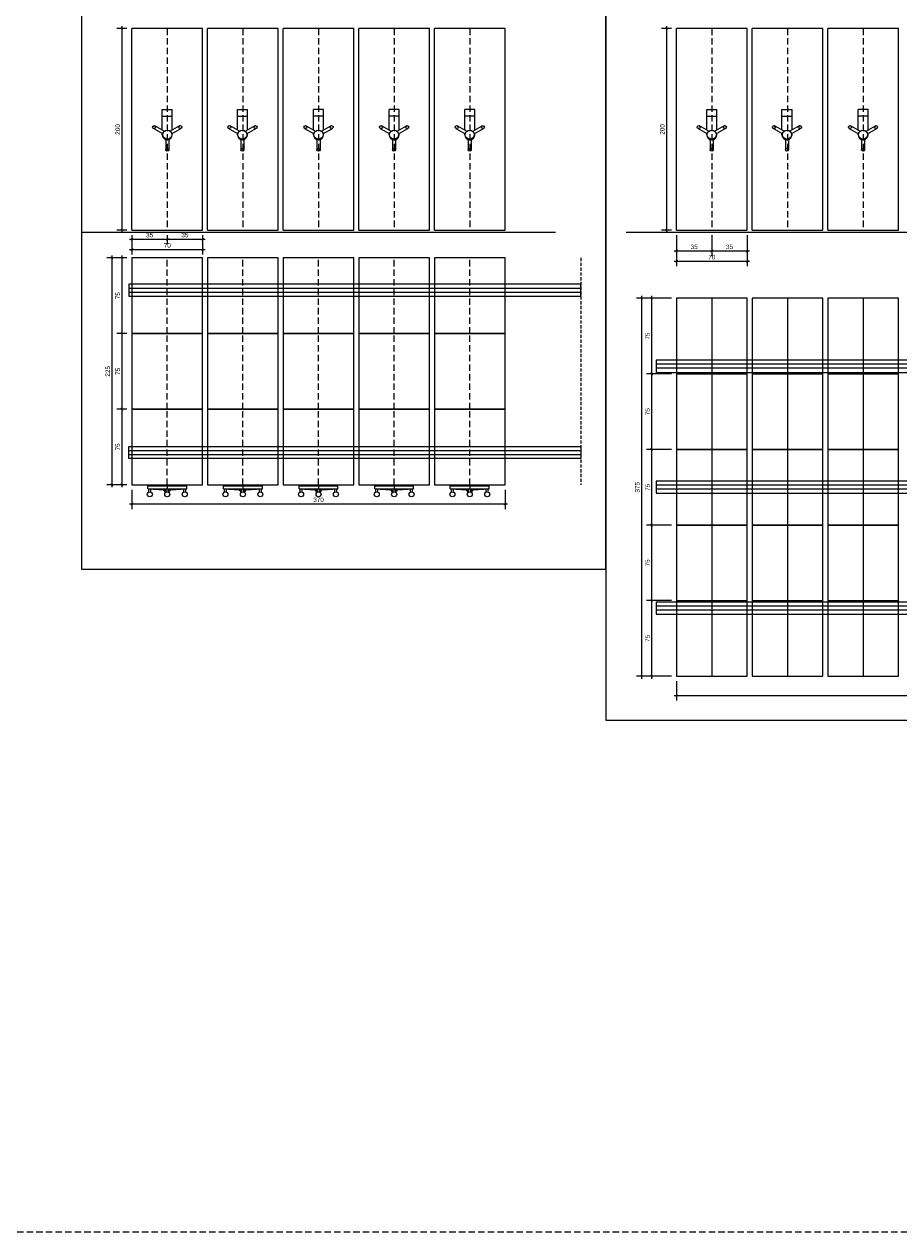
# Model space of a CAD drawing. Header units: millimetres. Extents: x 167273 to 188273, y -125105 to -88145.
# Tile 50 of 210: x 176871 to 177739, y -125105 to -123907. Entities that reach past the tile are written whole.
import ezdxf

# ---------------------------------------------------------------- set-up
doc = ezdxf.new("R2010")
doc.units = ezdxf.units.MM
doc.header["$PDMODE"] = 35
doc.header["$PDSIZE"] = 5
doc.linetypes.add('HIDDEN', pattern=[9.525, 6.35, -3.175])
for name, color, linetype in [('3PRZEKROJE', 3, 'Continuous'), ('5meble020', 5, 'Continuous'), ('a-poziomy', 9, 'Continuous'), ('b-cienka', 9, 'Continuous'), ('c-meb_przerywana', 5, 'HIDDEN'), ('c-meble', 5, 'Continuous'), ('c-wyposażenie', 5, 'Continuous'), ('CIENKIE', 9, 'Continuous'), ('WYMIAR_PODST', 161, 'Continuous'), ('WYMIARY', 161, 'Continuous')]:
    doc.layers.add(name, color=color, linetype=linetype)
doc.layers.add('x-pom', color=6, linetype='HIDDEN', plot=False)
doc.layers.add('x-revclouds', color=190, linetype='HIDDEN', plot=False)
doc.styles.add('PPAB_25', font='ARIAL.TTF', dxfattribs={"height": 4.5})
doc.dimstyles.new('PPAB_25', dxfattribs={"dimscale": 0, "dimtxt": 4.5, "dimasz": 2.5, "dimexe": 5, "dimexo": 5, "dimgap": 1.8, "dimtad": 1, "dimdec": 0, "dimrnd": 0.5, "dimzin": 0, "dimdsep": 46, "dimtxsty": 'PPAB_25', "dimblk": 'ARCHTICK', "dimcen": 0.09, "dimdle": 2.5, "dimclrd": 9, "dimclre": 9, "dimclrt": 161, "dimadec": 0, "dimazin": 0, "dimtfac": 1, "dimtdec": 0, "dimtofl": 0, "dimtmove": 2, "dimatfit": 3, "dimldrblk": 'ARCHTICK', "dimfxl": 0, "dimtolj": 1, "dimtzin": 0, "dimarcsym": 0})

# ---------------------------------------------------------------- blocks, each defined once
blk = doc.blocks.new('regal trerowanie g')
at = {"layer": 'c-meble', "ltscale": 0.5}
for p, q in [((23823.3, -32954.1), (23807.2, -32955.1)), ((23845.8, -32955.1), (23807.2, -32955.1)), ((23807.2, -32955.1), (23807.2, -32958.1)), ((23845.8, -32958.1), (23807.2, -32958.1)), ((23808.2, -32951.9), (23808.2, -32955)), ((23810.2, -32951.9), (23810.2, -32954.8)), ((23825.5, -32954.1), (23823.3, -32954.1)), ((23823.5, -32953.1), (23823.5, -32954.1)), ((23825.5, -32953.1), (23823.5, -32953.1)), ((23824.5, -32951.1), (23824.5, -32953.1)), ((23824.5, -32958.1), (23824.5, -32959.1)), ((23828.5, -32959.1), (23824.5, -32959.1)), ((23825.5, -32951.9), (23825.5, -32955.1)), ((23826.5, -32958.1), (23826.5, -32955.1)), ((23827.5, -32951.9), (23827.5, -32955.1)), ((23829.5, -32953.1), (23827.5, -32953.1)), ((23829.5, -32954.1), (23827.5, -32954.1)), ((23828.5, -32951.1), (23828.5, -32953.1)), ((23828.5, -32958.1), (23828.5, -32959.1)), ((23829.5, -32953.1), (23829.5, -32954.1)), ((23845.8, -32955.1), (23829.5, -32954.1)), ((23842.8, -32951.9), (23842.8, -32955)), ((23844.8, -32951.9), (23844.8, -32955.1)), ((23845.8, -32955.1), (23845.8, -32958.1))]:
    blk.add_line(p, q, dxfattribs=at)
for centre in [(23809.2, -32949.6), (23826.5, -32949.6), (23843.8, -32949.6)]:
    blk.add_circle(centre, 2.5, dxfattribs=at)
blk = doc.blocks.new('_ArchTick')
at = {"layer": 'WYMIAR_PODST', "color": 0, "const_width": 0.15}
blk.add_lwpolyline([(-0.5, -0.5), (0.5, 0.5)], dxfattribs=at)
blk = doc.blocks.new('*D1334')
at = {"layer": 'Defpoints', "color": 0}
for p in [(176978.3, -124138.7), (176968.3, -124213.7), (176978.3, -124213.7)]:
    blk.add_point(p, dxfattribs=at)
at = {"layer": 'WYMIARY', "color": 9, "lineweight": -2}
for p, q in [((176973.3, -124138.7), (176963.3, -124138.7)), ((176968.3, -124136.2), (176968.3, -124216.2)), ((176973.3, -124213.7), (176963.3, -124213.7))]:
    blk.add_line(p, q, dxfattribs=at)
at = {"layer": 'WYMIARY', "color": 9, "lineweight": -2, "xscale": 2.5, "yscale": 2.5, "zscale": 2.5}
for p, rotation in [((176968.3, -124138.7), 90), ((176968.3, -124213.7), 270)]:
    blk.add_blockref('_ArchTick', p, dxfattribs=dict(at, rotation=rotation))
at = {"layer": 'WYMIARY', "color": 161, "insert": (176964.2, -124176.2), "char_height": 4.5, "attachment_point": 5, "rotation": 90, "style": 'PPAB_25'}
blk.add_mtext('\\A1;75', dxfattribs=at)
blk = doc.blocks.new('*D1335')
at = {"layer": 'Defpoints', "color": 0}
for p in [(176978.3, -124213.7), (176968.3, -124288.7), (176978.3, -124288.7)]:
    blk.add_point(p, dxfattribs=at)
at = {"layer": 'WYMIARY', "color": 9, "lineweight": -2}
for p, q in [((176973.3, -124213.7), (176963.3, -124213.7)), ((176968.3, -124211.2), (176968.3, -124291.2)), ((176973.3, -124288.7), (176963.3, -124288.7))]:
    blk.add_line(p, q, dxfattribs=at)
at = {"layer": 'WYMIARY', "color": 9, "lineweight": -2, "xscale": 2.5, "yscale": 2.5, "zscale": 2.5}
for p, rotation in [((176968.3, -124213.7), 90), ((176968.3, -124288.7), 270)]:
    blk.add_blockref('_ArchTick', p, dxfattribs=dict(at, rotation=rotation))
at = {"layer": 'WYMIARY', "color": 161, "insert": (176964.2, -124251.2), "char_height": 4.5, "attachment_point": 5, "rotation": 90, "style": 'PPAB_25'}
blk.add_mtext('\\A1;75', dxfattribs=at)
blk = doc.blocks.new('*D1336')
at = {"layer": 'Defpoints', "color": 0}
for p in [(176978.3, -124288.7), (176968.3, -124363.7), (176978.3, -124363.7)]:
    blk.add_point(p, dxfattribs=at)
at = {"layer": 'WYMIARY', "color": 9, "lineweight": -2}
for p, q in [((176973.3, -124288.7), (176963.3, -124288.7)), ((176968.3, -124286.2), (176968.3, -124366.2)), ((176973.3, -124363.7), (176963.3, -124363.7))]:
    blk.add_line(p, q, dxfattribs=at)
at = {"layer": 'WYMIARY', "color": 9, "lineweight": -2, "xscale": 2.5, "yscale": 2.5, "zscale": 2.5}
for p, rotation in [((176968.3, -124288.7), 90), ((176968.3, -124363.7), 270)]:
    blk.add_blockref('_ArchTick', p, dxfattribs=dict(at, rotation=rotation))
at = {"layer": 'WYMIARY', "color": 161, "insert": (176964.2, -124326.2), "char_height": 4.5, "attachment_point": 5, "rotation": 90, "style": 'PPAB_25'}
blk.add_mtext('\\A1;75', dxfattribs=at)
blk = doc.blocks.new('*D1337')
at = {"layer": 'Defpoints', "color": 0}
for p in [(176978.3, -124138.7), (176958.3, -124363.7), (176978.3, -124363.7)]:
    blk.add_point(p, dxfattribs=at)
at = {"layer": 'WYMIARY', "color": 9, "lineweight": -2}
for p, q in [((176973.3, -124138.7), (176953.3, -124138.7)), ((176958.3, -124136.2), (176958.3, -124366.2)), ((176973.3, -124363.7), (176953.3, -124363.7))]:
    blk.add_line(p, q, dxfattribs=at)
at = {"layer": 'WYMIARY', "color": 9, "lineweight": -2, "xscale": 2.5, "yscale": 2.5, "zscale": 2.5}
for p, rotation in [((176958.3, -124138.7), 90), ((176958.3, -124363.7), 270)]:
    blk.add_blockref('_ArchTick', p, dxfattribs=dict(at, rotation=rotation))
at = {"layer": 'WYMIARY', "color": 161, "insert": (176954.2, -124251.2), "char_height": 4.5, "attachment_point": 5, "rotation": 90, "style": 'PPAB_25'}
blk.add_mtext('\\A1;225', dxfattribs=at)
blk = doc.blocks.new('*D1338')
at = {"layer": 'Defpoints', "color": 0}
for p in [(176978.3, -123911.2), (176968.3, -124111.2), (176978.3, -124111.2)]:
    blk.add_point(p, dxfattribs=at)
at = {"layer": 'WYMIARY', "color": 9, "lineweight": -2}
for p, q in [((176973.3, -123911.2), (176963.3, -123911.2)), ((176968.3, -123908.7), (176968.3, -124113.7)), ((176973.3, -124111.2), (176963.3, -124111.2))]:
    blk.add_line(p, q, dxfattribs=at)
at = {"layer": 'WYMIARY', "color": 9, "lineweight": -2, "xscale": 2.5, "yscale": 2.5, "zscale": 2.5}
for p, rotation in [((176968.3, -123911.2), 90), ((176968.3, -124111.2), 270)]:
    blk.add_blockref('_ArchTick', p, dxfattribs=dict(at, rotation=rotation))
at = {"layer": 'WYMIARY', "color": 161, "insert": (176964.2, -124011.2), "char_height": 4.5, "attachment_point": 5, "rotation": 90, "style": 'PPAB_25'}
blk.add_mtext('\\A1;200', dxfattribs=at)
blk = doc.blocks.new('*D1339')
at = {"layer": 'Defpoints', "color": 0}
for p in [(176978.3, -124111.2), (177013.3, -124111.2), (177013.3, -124120.1)]:
    blk.add_point(p, dxfattribs=at)
at = {"layer": 'WYMIARY', "color": 9, "lineweight": -2}
for p, q in [((176975.8, -124120.1), (177015.8, -124120.1)), ((176978.3, -124116.2), (176978.3, -124125.1)), ((177013.3, -124116.2), (177013.3, -124125.1))]:
    blk.add_line(p, q, dxfattribs=at)
at = {"layer": 'WYMIARY', "color": 9, "lineweight": -2, "xscale": 2.5, "yscale": 2.5, "zscale": 2.5, "rotation": 180}
blk.add_blockref('_ArchTick', (176978.3, -124120.1), dxfattribs=at)
at = {"layer": 'WYMIARY', "color": 9, "lineweight": -2, "xscale": 2.5, "yscale": 2.5, "zscale": 2.5}
blk.add_blockref('_ArchTick', (177013.3, -124120.1), dxfattribs=at)
at = {"layer": 'WYMIARY', "color": 161, "insert": (176995.8, -124116), "char_height": 4.5, "attachment_point": 5, "style": 'PPAB_25'}
blk.add_mtext('\\A1;35', dxfattribs=at)
blk = doc.blocks.new('*D1340')
at = {"layer": 'Defpoints', "color": 0}
for p in [(177013.3, -124111.2), (177048.3, -124111.2), (177048.3, -124120.1)]:
    blk.add_point(p, dxfattribs=at)
at = {"layer": 'WYMIARY', "color": 9, "lineweight": -2}
for p, q in [((177010.8, -124120.1), (177050.8, -124120.1)), ((177013.3, -124116.2), (177013.3, -124125.1)), ((177048.3, -124116.2), (177048.3, -124125.1))]:
    blk.add_line(p, q, dxfattribs=at)
at = {"layer": 'WYMIARY', "color": 9, "lineweight": -2, "xscale": 2.5, "yscale": 2.5, "zscale": 2.5, "rotation": 180}
blk.add_blockref('_ArchTick', (177013.3, -124120.1), dxfattribs=at)
at = {"layer": 'WYMIARY', "color": 9, "lineweight": -2, "xscale": 2.5, "yscale": 2.5, "zscale": 2.5}
blk.add_blockref('_ArchTick', (177048.3, -124120.1), dxfattribs=at)
at = {"layer": 'WYMIARY', "color": 161, "insert": (177030.8, -124116), "char_height": 4.5, "attachment_point": 5, "style": 'PPAB_25'}
blk.add_mtext('\\A1;35', dxfattribs=at)
blk = doc.blocks.new('*D1341')
at = {"layer": 'Defpoints', "color": 0}
for p in [(176978.3, -124111.2), (177048.3, -124111.2), (177048.3, -124130.3)]:
    blk.add_point(p, dxfattribs=at)
at = {"layer": 'WYMIARY', "color": 9, "lineweight": -2}
for p, q in [((176978.3, -124116.2), (176978.3, -124135.3)), ((177048.3, -124116.2), (177048.3, -124135.3)), ((176975.8, -124130.3), (177050.8, -124130.3))]:
    blk.add_line(p, q, dxfattribs=at)
at = {"layer": 'WYMIARY', "color": 9, "lineweight": -2, "xscale": 2.5, "yscale": 2.5, "zscale": 2.5, "rotation": 180}
blk.add_blockref('_ArchTick', (176978.3, -124130.3), dxfattribs=at)
at = {"layer": 'WYMIARY', "color": 9, "lineweight": -2, "xscale": 2.5, "yscale": 2.5, "zscale": 2.5}
blk.add_blockref('_ArchTick', (177048.3, -124130.3), dxfattribs=at)
at = {"layer": 'WYMIARY', "color": 161, "insert": (177013.3, -124126.2), "char_height": 4.5, "attachment_point": 5, "style": 'PPAB_25'}
blk.add_mtext('\\A1;70', dxfattribs=at)
blk = doc.blocks.new('*D1342')
at = {"layer": 'Defpoints', "color": 0}
for p in [(177518.3, -123911.2), (177508.3, -124111.2), (177518.3, -124111.2)]:
    blk.add_point(p, dxfattribs=at)
at = {"layer": 'WYMIARY', "color": 9, "lineweight": -2}
for p, q in [((177513.3, -123911.2), (177503.3, -123911.2)), ((177508.3, -123908.7), (177508.3, -124113.7)), ((177513.3, -124111.2), (177503.3, -124111.2))]:
    blk.add_line(p, q, dxfattribs=at)
at = {"layer": 'WYMIARY', "color": 9, "lineweight": -2, "xscale": 2.5, "yscale": 2.5, "zscale": 2.5}
for p, rotation in [((177508.3, -123911.2), 90), ((177508.3, -124111.2), 270)]:
    blk.add_blockref('_ArchTick', p, dxfattribs=dict(at, rotation=rotation))
at = {"layer": 'WYMIARY', "color": 161, "insert": (177504.2, -124011.2), "char_height": 4.5, "attachment_point": 5, "rotation": 90, "style": 'PPAB_25'}
blk.add_mtext('\\A1;200', dxfattribs=at)
blk = doc.blocks.new('*D1343')
at = {"layer": 'Defpoints', "color": 0}
for p in [(177518.3, -124111.2), (177553.3, -124122.9), (177553.3, -124131.8)]:
    blk.add_point(p, dxfattribs=at)
at = {"layer": 'WYMIARY', "color": 9, "lineweight": -2}
for p, q in [((177518.3, -124116.2), (177518.3, -124136.8)), ((177515.8, -124131.8), (177555.8, -124131.8)), ((177553.3, -124127.9), (177553.3, -124136.8))]:
    blk.add_line(p, q, dxfattribs=at)
at = {"layer": 'WYMIARY', "color": 9, "lineweight": -2, "xscale": 2.5, "yscale": 2.5, "zscale": 2.5, "rotation": 180}
blk.add_blockref('_ArchTick', (177518.3, -124131.8), dxfattribs=at)
at = {"layer": 'WYMIARY', "color": 9, "lineweight": -2, "xscale": 2.5, "yscale": 2.5, "zscale": 2.5}
blk.add_blockref('_ArchTick', (177553.3, -124131.8), dxfattribs=at)
at = {"layer": 'WYMIARY', "color": 161, "insert": (177535.8, -124127.7), "char_height": 4.5, "attachment_point": 5, "style": 'PPAB_25'}
blk.add_mtext('\\A1;35', dxfattribs=at)
blk = doc.blocks.new('*D1344')
at = {"layer": 'Defpoints', "color": 0}
for p in [(177553.3, -124111.2), (177588.3, -124111.2), (177588.3, -124131.8)]:
    blk.add_point(p, dxfattribs=at)
at = {"layer": 'WYMIARY', "color": 9, "lineweight": -2}
for p, q in [((177553.3, -124116.2), (177553.3, -124136.8)), ((177588.3, -124116.2), (177588.3, -124136.8)), ((177550.8, -124131.8), (177590.8, -124131.8))]:
    blk.add_line(p, q, dxfattribs=at)
at = {"layer": 'WYMIARY', "color": 9, "lineweight": -2, "xscale": 2.5, "yscale": 2.5, "zscale": 2.5, "rotation": 180}
blk.add_blockref('_ArchTick', (177553.3, -124131.8), dxfattribs=at)
at = {"layer": 'WYMIARY', "color": 9, "lineweight": -2, "xscale": 2.5, "yscale": 2.5, "zscale": 2.5}
blk.add_blockref('_ArchTick', (177588.3, -124131.8), dxfattribs=at)
at = {"layer": 'WYMIARY', "color": 161, "insert": (177570.8, -124127.7), "char_height": 4.5, "attachment_point": 5, "style": 'PPAB_25'}
blk.add_mtext('\\A1;35', dxfattribs=at)
blk = doc.blocks.new('*D1345')
at = {"layer": 'Defpoints', "color": 0}
for p in [(177518.3, -124111.2), (177588.3, -124122.9), (177588.3, -124142)]:
    blk.add_point(p, dxfattribs=at)
at = {"layer": 'WYMIARY', "color": 9, "lineweight": -2}
for p, q in [((177518.3, -124116.2), (177518.3, -124147)), ((177588.3, -124127.9), (177588.3, -124147)), ((177515.8, -124142), (177590.8, -124142))]:
    blk.add_line(p, q, dxfattribs=at)
at = {"layer": 'WYMIARY', "color": 9, "lineweight": -2, "xscale": 2.5, "yscale": 2.5, "zscale": 2.5, "rotation": 180}
blk.add_blockref('_ArchTick', (177518.3, -124142), dxfattribs=at)
at = {"layer": 'WYMIARY', "color": 9, "lineweight": -2, "xscale": 2.5, "yscale": 2.5, "zscale": 2.5}
blk.add_blockref('_ArchTick', (177588.3, -124142), dxfattribs=at)
at = {"layer": 'WYMIARY', "color": 161, "insert": (177553.3, -124137.9), "char_height": 4.5, "attachment_point": 5, "style": 'PPAB_25'}
blk.add_mtext('\\A1;70', dxfattribs=at)
blk = doc.blocks.new('*D1346')
at = {"layer": 'Defpoints', "color": 0}
for p in [(177518.3, -124178.7), (177493.6, -124253.7), (177518.3, -124253.7)]:
    blk.add_point(p, dxfattribs=at)
at = {"layer": 'WYMIARY', "color": 9, "lineweight": -2}
for p, q in [((177513.3, -124178.7), (177488.6, -124178.7)), ((177493.6, -124176.2), (177493.6, -124256.2)), ((177513.3, -124253.7), (177488.6, -124253.7))]:
    blk.add_line(p, q, dxfattribs=at)
at = {"layer": 'WYMIARY', "color": 9, "lineweight": -2, "xscale": 2.5, "yscale": 2.5, "zscale": 2.5}
for p, rotation in [((177493.6, -124178.7), 90), ((177493.6, -124253.7), 270)]:
    blk.add_blockref('_ArchTick', p, dxfattribs=dict(at, rotation=rotation))
at = {"layer": 'WYMIARY', "color": 161, "insert": (177489.5, -124216.2), "char_height": 4.5, "attachment_point": 5, "rotation": 90, "style": 'PPAB_25'}
blk.add_mtext('\\A1;75', dxfattribs=at)
blk = doc.blocks.new('*D1347')
at = {"layer": 'Defpoints', "color": 0}
for p in [(177518.3, -124178.7), (177483.6, -124553.7), (177518.3, -124553.7)]:
    blk.add_point(p, dxfattribs=at)
at = {"layer": 'WYMIARY', "color": 9, "lineweight": -2}
for p, q in [((177513.3, -124178.7), (177478.6, -124178.7)), ((177483.6, -124176.2), (177483.6, -124556.2)), ((177513.3, -124553.7), (177478.6, -124553.7))]:
    blk.add_line(p, q, dxfattribs=at)
at = {"layer": 'WYMIARY', "color": 9, "lineweight": -2, "xscale": 2.5, "yscale": 2.5, "zscale": 2.5}
for p, rotation in [((177483.6, -124178.7), 90), ((177483.6, -124553.7), 270)]:
    blk.add_blockref('_ArchTick', p, dxfattribs=dict(at, rotation=rotation))
at = {"layer": 'WYMIARY', "color": 161, "insert": (177479.5, -124366.2), "char_height": 4.5, "attachment_point": 5, "rotation": 90, "style": 'PPAB_25'}
blk.add_mtext('\\A1;375', dxfattribs=at)
blk = doc.blocks.new('*D1348')
at = {"layer": 'Defpoints', "color": 0}
for p in [(177518.3, -124253.7), (177493.6, -124328.7), (177518.3, -124328.7)]:
    blk.add_point(p, dxfattribs=at)
at = {"layer": 'WYMIARY', "color": 9, "lineweight": -2}
for p, q in [((177513.3, -124253.7), (177488.6, -124253.7)), ((177493.6, -124251.2), (177493.6, -124331.2)), ((177513.3, -124328.7), (177488.6, -124328.7))]:
    blk.add_line(p, q, dxfattribs=at)
at = {"layer": 'WYMIARY', "color": 9, "lineweight": -2, "xscale": 2.5, "yscale": 2.5, "zscale": 2.5}
for p, rotation in [((177493.6, -124253.7), 90), ((177493.6, -124328.7), 270)]:
    blk.add_blockref('_ArchTick', p, dxfattribs=dict(at, rotation=rotation))
at = {"layer": 'WYMIARY', "color": 161, "insert": (177489.5, -124291.2), "char_height": 4.5, "attachment_point": 5, "rotation": 90, "style": 'PPAB_25'}
blk.add_mtext('\\A1;75', dxfattribs=at)
blk = doc.blocks.new('*D1349')
at = {"layer": 'Defpoints', "color": 0}
for p in [(177518.3, -124328.7), (177493.6, -124403.7), (177518.3, -124403.7)]:
    blk.add_point(p, dxfattribs=at)
at = {"layer": 'WYMIARY', "color": 9, "lineweight": -2}
for p, q in [((177513.3, -124328.7), (177488.6, -124328.7)), ((177493.6, -124326.2), (177493.6, -124406.2)), ((177513.3, -124403.7), (177488.6, -124403.7))]:
    blk.add_line(p, q, dxfattribs=at)
at = {"layer": 'WYMIARY', "color": 9, "lineweight": -2, "xscale": 2.5, "yscale": 2.5, "zscale": 2.5}
for p, rotation in [((177493.6, -124328.7), 90), ((177493.6, -124403.7), 270)]:
    blk.add_blockref('_ArchTick', p, dxfattribs=dict(at, rotation=rotation))
at = {"layer": 'WYMIARY', "color": 161, "insert": (177489.5, -124366.2), "char_height": 4.5, "attachment_point": 5, "rotation": 90, "style": 'PPAB_25'}
blk.add_mtext('\\A1;75', dxfattribs=at)
blk = doc.blocks.new('*D1350')
at = {"layer": 'Defpoints', "color": 0}
for p in [(177518.3, -124403.7), (177493.6, -124478.7), (177518.3, -124478.7)]:
    blk.add_point(p, dxfattribs=at)
at = {"layer": 'WYMIARY', "color": 9, "lineweight": -2}
for p, q in [((177493.6, -124401.2), (177493.6, -124481.2)), ((177513.3, -124403.7), (177488.6, -124403.7)), ((177513.3, -124478.7), (177488.6, -124478.7))]:
    blk.add_line(p, q, dxfattribs=at)
at = {"layer": 'WYMIARY', "color": 9, "lineweight": -2, "xscale": 2.5, "yscale": 2.5, "zscale": 2.5}
for p, rotation in [((177493.6, -124403.7), 90), ((177493.6, -124478.7), 270)]:
    blk.add_blockref('_ArchTick', p, dxfattribs=dict(at, rotation=rotation))
at = {"layer": 'WYMIARY', "color": 161, "insert": (177489.5, -124441.2), "char_height": 4.5, "attachment_point": 5, "rotation": 90, "style": 'PPAB_25'}
blk.add_mtext('\\A1;75', dxfattribs=at)
blk = doc.blocks.new('*D1351')
at = {"layer": 'Defpoints', "color": 0}
for p in [(177518.3, -124478.7), (177493.6, -124553.7), (177518.3, -124553.7)]:
    blk.add_point(p, dxfattribs=at)
at = {"layer": 'WYMIARY', "color": 9, "lineweight": -2}
for p, q in [((177513.3, -124478.7), (177488.6, -124478.7)), ((177493.6, -124476.2), (177493.6, -124556.2)), ((177513.3, -124553.7), (177488.6, -124553.7))]:
    blk.add_line(p, q, dxfattribs=at)
at = {"layer": 'WYMIARY', "color": 9, "lineweight": -2, "xscale": 2.5, "yscale": 2.5, "zscale": 2.5}
for p, rotation in [((177493.6, -124478.7), 90), ((177493.6, -124553.7), 270)]:
    blk.add_blockref('_ArchTick', p, dxfattribs=dict(at, rotation=rotation))
at = {"layer": 'WYMIARY', "color": 161, "insert": (177489.5, -124516.2), "char_height": 4.5, "attachment_point": 5, "rotation": 90, "style": 'PPAB_25'}
blk.add_mtext('\\A1;75', dxfattribs=at)
blk = doc.blocks.new('*D1352')
at = {"layer": 'Defpoints', "color": 0}
for p in [(176978.3, -124363.7), (177348.3, -124363.7), (177348.3, -124382.8)]:
    blk.add_point(p, dxfattribs=at)
at = {"layer": 'WYMIARY', "color": 9, "lineweight": -2}
for p, q in [((176978.3, -124368.7), (176978.3, -124387.8)), ((177348.3, -124368.7), (177348.3, -124387.8)), ((176975.8, -124382.8), (177350.8, -124382.8))]:
    blk.add_line(p, q, dxfattribs=at)
at = {"layer": 'WYMIARY', "color": 9, "lineweight": -2, "xscale": 2.5, "yscale": 2.5, "zscale": 2.5, "rotation": 180}
blk.add_blockref('_ArchTick', (176978.3, -124382.8), dxfattribs=at)
at = {"layer": 'WYMIARY', "color": 9, "lineweight": -2, "xscale": 2.5, "yscale": 2.5, "zscale": 2.5}
blk.add_blockref('_ArchTick', (177348.3, -124382.8), dxfattribs=at)
at = {"layer": 'WYMIARY', "color": 161, "insert": (177163.3, -124378.7), "char_height": 4.5, "attachment_point": 5, "style": 'PPAB_25'}
blk.add_mtext('\\A1;370', dxfattribs=at)
blk = doc.blocks.new('*D1353')
at = {"layer": 'Defpoints', "color": 0}
for p in [(177518.3, -124553.7), (178038.3, -124553.7), (178038.3, -124572.8)]:
    blk.add_point(p, dxfattribs=at)
at = {"layer": 'WYMIARY', "color": 9, "lineweight": -2}
for p, q in [((177518.3, -124558.7), (177518.3, -124577.8)), ((178038.3, -124558.7), (178038.3, -124577.8)), ((177515.8, -124572.8), (178040.8, -124572.8))]:
    blk.add_line(p, q, dxfattribs=at)
at = {"layer": 'WYMIARY', "color": 9, "lineweight": -2, "xscale": 2.5, "yscale": 2.5, "zscale": 2.5, "rotation": 180}
blk.add_blockref('_ArchTick', (177518.3, -124572.8), dxfattribs=at)
at = {"layer": 'WYMIARY', "color": 9, "lineweight": -2, "xscale": 2.5, "yscale": 2.5, "zscale": 2.5}
blk.add_blockref('_ArchTick', (178038.3, -124572.8), dxfattribs=at)
at = {"layer": 'WYMIARY', "color": 161, "insert": (177778.3, -124568.7), "char_height": 4.5, "attachment_point": 5, "style": 'PPAB_25'}
blk.add_mtext('\\A1;520', dxfattribs=at)

msp = doc.modelspace()

# ---------------------------------------------------------------- linework, layer by layer
at = {"layer": '3PRZEKROJE', "lineweight": -2, "ltscale": 100}
for p, q in [((176928.26, -124113.21), (177398.26, -124113.21)), ((177468.26, -124113.21), (178163.26, -124113.21))]:
    msp.add_line(p, q, dxfattribs=at)
at = {"layer": '5meble020', "ltscale": 0.5}
for p, q in [((176978.26, -124111.21), (176978.26, -123911.21)), ((177048.26, -123911.21), (176978.26, -123911.21)), ((177048.26, -124111.21), (177048.26, -123911.21)), ((177053.26, -124111.21), (177053.26, -123911.21)), ((177123.26, -123911.21), (177053.26, -123911.21)), ((177123.26, -124111.21), (177123.26, -123911.21)), ((177128.26, -124111.21), (177128.26, -123911.21)), ((177198.26, -123911.21), (177128.26, -123911.21)), ((177198.26, -124111.21), (177198.26, -123911.21)), ((177203.26, -124111.21), (177203.26, -123911.21)), ((177273.26, -123911.21), (177203.26, -123911.21)), ((177273.26, -124111.21), (177273.26, -123911.21)), ((177348.26, -123911.21), (177278.26, -123911.21)), ((177278.26, -124111.21), (177278.26, -123911.21)), ((177348.26, -124111.21), (177348.26, -123911.21)), ((177518.26, -124111.21), (177518.26, -123911.21)), ((177588.26, -123911.21), (177518.26, -123911.21)), ((177588.26, -124111.21), (177588.26, -123911.21)), ((177593.26, -124111.21), (177593.26, -123911.21)), ((177663.26, -123911.21), (177593.26, -123911.21)), ((177663.26, -124111.21), (177663.26, -123911.21)), ((177668.26, -124111.21), (177668.26, -123911.21)), ((177738.26, -123911.21), (177668.26, -123911.21)), ((177738.26, -124111.21), (177738.26, -123911.21)), ((176978.26, -124111.21), (177048.26, -124111.21)), ((177053.26, -124111.21), (177123.26, -124111.21)), ((177128.26, -124111.21), (177198.26, -124111.21)), ((177203.26, -124111.21), (177273.26, -124111.21)), ((177278.26, -124111.21), (177348.26, -124111.21)), ((177518.26, -124111.21), (177588.26, -124111.21)), ((177593.26, -124111.21), (177663.26, -124111.21)), ((177668.26, -124111.21), (177738.26, -124111.21))]:
    msp.add_line(p, q, dxfattribs=at)
at = {"layer": 'a-poziomy'}
msp.add_line((177518.26, -124111.21), (177518.26, -123911.21), dxfattribs=at)
at = {"layer": 'b-cienka'}
for points in [[(176928.26, -124447.38), (177448.26, -124447.38), (177448.26, -123797.42), (176928.26, -123797.42)], [(177448.26, -124597.38), (178213.26, -124597.38), (178213.26, -123797.42), (177448.26, -123797.42)]]:
    msp.add_lwpolyline(points, close=True, dxfattribs=at)
at = {"layer": 'b-cienka', "ltscale": 0.5}
for points in [[(177423.26, -124164.71), (176975.26, -124164.71), (176975.26, -124176.71), (177423.26, -124176.71)], [(177498.26, -124252.21), (178191.26, -124252.21), (178191.26, -124240.21), (177498.26, -124240.21)], [(177423.26, -124337.71), (176975.26, -124337.71), (176975.26, -124325.71), (177423.26, -124325.71)], [(177498.26, -124372.21), (178191.26, -124372.21), (178191.26, -124360.21), (177498.26, -124360.21)], [(177498.26, -124492.21), (178096.26, -124492.21), (178096.26, -124480.21), (177498.26, -124480.21)]]:
    msp.add_lwpolyline(points, close=True, dxfattribs=at)
at = {"layer": 'c-meb_przerywana'}
for p, q in [((177013.26, -123911.21), (177013.26, -124111.21)), ((177088.26, -123911.21), (177088.26, -124111.21)), ((177163.26, -123911.21), (177163.26, -124111.21)), ((177238.26, -123911.21), (177238.26, -124111.21)), ((177313.26, -123911.21), (177313.26, -124111.21)), ((177553.26, -123911.21), (177553.26, -124111.21)), ((177628.26, -123911.21), (177628.26, -124111.21)), ((177703.26, -123911.21), (177703.26, -124111.21)), ((177013.26, -124213.71), (177013.26, -124138.71)), ((177088.26, -124213.71), (177088.26, -124138.71)), ((177163.26, -124213.71), (177163.26, -124138.71)), ((177238.26, -124213.71), (177238.26, -124138.71)), ((177313.26, -124213.71), (177313.26, -124138.71)), ((177013.26, -124288.71), (177013.26, -124213.71)), ((177088.26, -124288.71), (177088.26, -124213.71)), ((177163.26, -124288.71), (177163.26, -124213.71)), ((177238.26, -124288.71), (177238.26, -124213.71)), ((177313.26, -124288.71), (177313.26, -124213.71)), ((177013.26, -124363.71), (177013.26, -124288.71)), ((177088.26, -124363.71), (177088.26, -124288.71)), ((177163.26, -124363.71), (177163.26, -124288.71)), ((177238.26, -124363.71), (177238.26, -124288.71)), ((177313.26, -124363.71), (177313.26, -124288.71))]:
    msp.add_line(p, q, dxfattribs=at)
at = {"layer": 'c-meb_przerywana', "ltscale": 0.5}
msp.add_line((177423.26, -124138.71), (177423.26, -124363.71), dxfattribs=at)
at = {"layer": 'c-wyposażenie', "ltscale": 0.5}
for p, q in [((176975.26, -124168.71), (177423.26, -124168.71)), ((176975.26, -124172.71), (177423.26, -124172.71)), ((178191.26, -124244.21), (177498.26, -124244.21)), ((178191.26, -124248.21), (177498.26, -124248.21)), ((176975.26, -124329.71), (177423.26, -124329.71)), ((176975.26, -124333.71), (177423.26, -124333.71)), ((178191.26, -124364.21), (177498.26, -124364.21)), ((178191.26, -124368.21), (177498.26, -124368.21)), ((178096.26, -124484.21), (177498.26, -124484.21)), ((178096.26, -124488.21), (177498.26, -124488.21))]:
    msp.add_line(p, q, dxfattribs=at)
at = {"layer": 'c-wyposażenie'}
for p, q in [((177553.26, -124178.71), (177553.26, -124253.71)), ((177628.26, -124178.71), (177628.26, -124253.71)), ((177703.26, -124178.71), (177703.26, -124253.71)), ((177553.26, -124253.71), (177553.26, -124328.71)), ((177628.26, -124253.71), (177628.26, -124328.71)), ((177703.26, -124253.71), (177703.26, -124328.71)), ((177553.26, -124328.71), (177553.26, -124403.71)), ((177628.26, -124328.71), (177628.26, -124403.71)), ((177703.26, -124328.71), (177703.26, -124403.71)), ((177553.26, -124403.71), (177553.26, -124478.71)), ((177628.26, -124403.71), (177628.26, -124478.71)), ((177703.26, -124403.71), (177703.26, -124478.71)), ((177553.26, -124478.71), (177553.26, -124553.71)), ((177628.26, -124478.71), (177628.26, -124553.71)), ((177703.26, -124478.71), (177703.26, -124553.71))]:
    msp.add_line(p, q, dxfattribs=at)
for points in [[(177048.26, -124138.71), (176978.26, -124138.71), (176978.26, -124213.71), (177048.26, -124213.71)], [(177123.26, -124138.71), (177053.26, -124138.71), (177053.26, -124213.71), (177123.26, -124213.71)], [(177198.26, -124138.71), (177128.26, -124138.71), (177128.26, -124213.71), (177198.26, -124213.71)], [(177273.26, -124138.71), (177203.26, -124138.71), (177203.26, -124213.71), (177273.26, -124213.71)], [(177348.26, -124138.71), (177278.26, -124138.71), (177278.26, -124213.71), (177348.26, -124213.71)], [(177518.26, -124253.71), (177588.26, -124253.71), (177588.26, -124178.71), (177518.26, -124178.71)], [(177593.26, -124253.71), (177663.26, -124253.71), (177663.26, -124178.71), (177593.26, -124178.71)], [(177668.26, -124253.71), (177738.26, -124253.71), (177738.26, -124178.71), (177668.26, -124178.71)], [(177048.26, -124213.71), (176978.26, -124213.71), (176978.26, -124288.71), (177048.26, -124288.71)], [(177123.26, -124213.71), (177053.26, -124213.71), (177053.26, -124288.71), (177123.26, -124288.71)], [(177198.26, -124213.71), (177128.26, -124213.71), (177128.26, -124288.71), (177198.26, -124288.71)], [(177273.26, -124213.71), (177203.26, -124213.71), (177203.26, -124288.71), (177273.26, -124288.71)], [(177348.26, -124213.71), (177278.26, -124213.71), (177278.26, -124288.71), (177348.26, -124288.71)], [(177518.26, -124328.71), (177588.26, -124328.71), (177588.26, -124253.71), (177518.26, -124253.71)], [(177593.26, -124328.71), (177663.26, -124328.71), (177663.26, -124253.71), (177593.26, -124253.71)], [(177668.26, -124328.71), (177738.26, -124328.71), (177738.26, -124253.71), (177668.26, -124253.71)], [(177048.26, -124288.71), (176978.26, -124288.71), (176978.26, -124363.71), (177048.26, -124363.71)], [(177123.26, -124288.71), (177053.26, -124288.71), (177053.26, -124363.71), (177123.26, -124363.71)], [(177198.26, -124288.71), (177128.26, -124288.71), (177128.26, -124363.71), (177198.26, -124363.71)], [(177273.26, -124288.71), (177203.26, -124288.71), (177203.26, -124363.71), (177273.26, -124363.71)], [(177348.26, -124288.71), (177278.26, -124288.71), (177278.26, -124363.71), (177348.26, -124363.71)], [(177518.26, -124403.71), (177588.26, -124403.71), (177588.26, -124328.71), (177518.26, -124328.71)], [(177593.26, -124403.71), (177663.26, -124403.71), (177663.26, -124328.71), (177593.26, -124328.71)], [(177668.26, -124403.71), (177738.26, -124403.71), (177738.26, -124328.71), (177668.26, -124328.71)], [(177518.26, -124478.71), (177588.26, -124478.71), (177588.26, -124403.71), (177518.26, -124403.71)], [(177593.26, -124478.71), (177663.26, -124478.71), (177663.26, -124403.71), (177593.26, -124403.71)], [(177668.26, -124478.71), (177738.26, -124478.71), (177738.26, -124403.71), (177668.26, -124403.71)], [(177518.26, -124553.71), (177588.26, -124553.71), (177588.26, -124478.71), (177518.26, -124478.71)], [(177593.26, -124553.71), (177663.26, -124553.71), (177663.26, -124478.71), (177593.26, -124478.71)], [(177668.26, -124553.71), (177738.26, -124553.71), (177738.26, -124478.71), (177668.26, -124478.71)]]:
    msp.add_lwpolyline(points, close=True, dxfattribs=at)
at = {"layer": 'CIENKIE', "ltscale": 100}
for p, q in [((177008.26, -123991.42), (177018.26, -123991.42)), ((177008.26, -124011.8), (177008.26, -123991.42)), ((177018.26, -124011.8), (177018.26, -123991.42)), ((177082.81, -123991.42), (177092.81, -123991.42)), ((177082.81, -124011.8), (177082.81, -123991.42)), ((177092.81, -124011.8), (177092.81, -123991.42)), ((177168.26, -123991.42), (177158.26, -123991.42)), ((177158.26, -124011.8), (177158.26, -123991.42)), ((177168.26, -124011.8), (177168.26, -123991.42)), ((177243.26, -123991.42), (177233.26, -123991.42)), ((177233.26, -124011.8), (177233.26, -123991.42)), ((177243.26, -124011.8), (177243.26, -123991.42)), ((177318.26, -123991.42), (177308.26, -123991.42)), ((177308.26, -124011.8), (177308.26, -123991.42)), ((177318.26, -124011.8), (177318.26, -123991.42)), ((177548.26, -123991.42), (177558.26, -123991.42)), ((177548.26, -124011.8), (177548.26, -123991.42)), ((177558.26, -124011.8), (177558.26, -123991.42)), ((177622.81, -123991.42), (177632.81, -123991.42)), ((177622.81, -124011.8), (177622.81, -123991.42)), ((177632.81, -124011.8), (177632.81, -123991.42)), ((177708.26, -123991.42), (177698.26, -123991.42)), ((177698.26, -124011.8), (177698.26, -123991.42)), ((177708.26, -124011.8), (177708.26, -123991.42)), ((177008.26, -123998.08), (177018.26, -123998.08)), ((177082.81, -123998.08), (177092.81, -123998.08)), ((177168.26, -123998.08), (177158.26, -123998.08)), ((177243.26, -123998.08), (177233.26, -123998.08)), ((177318.26, -123998.08), (177308.26, -123998.08)), ((177548.26, -123998.08), (177558.26, -123998.08)), ((177622.81, -123998.08), (177632.81, -123998.08)), ((177708.26, -123998.08), (177698.26, -123998.08)), ((177008.83, -124015.59), (176999.52, -124010.22)), ((177010.33, -124013), (177001.02, -124007.62)), ((177008.26, -124016.42), (177008.26, -124015.26)), ((177025.49, -124007.62), (177016.18, -124013)), ((177026.99, -124010.22), (177017.68, -124015.59)), ((177018.26, -124016.42), (177018.26, -124015.26)), ((177083.39, -124015.59), (177074.08, -124010.22)), ((177084.89, -124013), (177075.58, -124007.62)), ((177082.81, -124016.42), (177082.81, -124015.26)), ((177100.05, -124007.62), (177090.74, -124013)), ((177101.55, -124010.22), (177092.24, -124015.59)), ((177092.81, -124016.42), (177092.81, -124015.26)), ((177149.52, -124010.22), (177158.83, -124015.59)), ((177151.02, -124007.62), (177160.33, -124013)), ((177158.26, -124016.42), (177158.26, -124015.26)), ((177166.18, -124013), (177175.49, -124007.62)), ((177167.68, -124015.59), (177176.99, -124010.22)), ((177168.26, -124016.42), (177168.26, -124015.26)), ((177224.52, -124010.22), (177233.83, -124015.59)), ((177226.02, -124007.62), (177235.33, -124013)), ((177233.26, -124016.42), (177233.26, -124015.26)), ((177241.18, -124013), (177250.49, -124007.62)), ((177242.68, -124015.59), (177251.99, -124010.22)), ((177243.26, -124016.42), (177243.26, -124015.26)), ((177299.52, -124010.22), (177308.83, -124015.59)), ((177301.02, -124007.62), (177310.33, -124013)), ((177308.26, -124016.42), (177308.26, -124015.26)), ((177316.18, -124013), (177325.49, -124007.62)), ((177317.68, -124015.59), (177326.99, -124010.22)), ((177318.26, -124016.42), (177318.26, -124015.26)), ((177548.83, -124015.59), (177539.52, -124010.22)), ((177550.33, -124013), (177541.02, -124007.62)), ((177548.26, -124016.42), (177548.26, -124015.26)), ((177565.49, -124007.62), (177556.18, -124013)), ((177566.99, -124010.22), (177557.68, -124015.59)), ((177558.26, -124016.42), (177558.26, -124015.26)), ((177623.39, -124015.59), (177614.08, -124010.22)), ((177624.89, -124013), (177615.58, -124007.62)), ((177622.81, -124016.42), (177622.81, -124015.26)), ((177640.05, -124007.62), (177630.74, -124013)), ((177641.55, -124010.22), (177632.24, -124015.59)), ((177632.81, -124016.42), (177632.81, -124015.26)), ((177689.52, -124010.22), (177698.83, -124015.59)), ((177691.02, -124007.62), (177700.33, -124013)), ((177698.26, -124016.42), (177698.26, -124015.26)), ((177706.18, -124013), (177715.49, -124007.62)), ((177707.68, -124015.59), (177716.99, -124010.22)), ((177708.26, -124016.42), (177708.26, -124015.26)), ((177011.76, -124020.66), (177011.76, -124031.41)), ((177014.76, -124020.66), (177014.76, -124031.41)), ((177086.31, -124020.66), (177086.31, -124031.41)), ((177089.31, -124020.66), (177089.31, -124031.41)), ((177161.76, -124020.66), (177161.76, -124031.41)), ((177164.76, -124020.66), (177164.76, -124031.41)), ((177236.76, -124020.66), (177236.76, -124031.41)), ((177239.76, -124020.66), (177239.76, -124031.41)), ((177311.76, -124020.66), (177311.76, -124031.41)), ((177314.76, -124020.66), (177314.76, -124031.41)), ((177551.76, -124020.66), (177551.76, -124031.41)), ((177554.76, -124020.66), (177554.76, -124031.41)), ((177626.31, -124020.66), (177626.31, -124031.41)), ((177629.31, -124020.66), (177629.31, -124031.41)), ((177701.76, -124020.66), (177701.76, -124031.41)), ((177704.76, -124020.66), (177704.76, -124031.41))]:
    msp.add_line(p, q, dxfattribs=at)
for centre, radius in [((177000.27, -124008.92), 1.5), ((177026.24, -124008.92), 1.5), ((177074.83, -124008.92), 1.5), ((177100.8, -124008.92), 1.5), ((177150.27, -124008.92), 1.5), ((177176.24, -124008.92), 1.5), ((177225.27, -124008.92), 1.5), ((177251.24, -124008.92), 1.5), ((177300.27, -124008.92), 1.5), ((177326.24, -124008.92), 1.5), ((177540.27, -124008.92), 1.5), ((177566.24, -124008.92), 1.5), ((177614.83, -124008.92), 1.5), ((177640.8, -124008.92), 1.5), ((177690.27, -124008.92), 1.5), ((177716.24, -124008.92), 1.5), ((177013.26, -124016.42), 4.5), ((177087.81, -124016.42), 4.5), ((177163.26, -124016.42), 4.5), ((177238.26, -124016.42), 4.5), ((177313.26, -124016.42), 4.5), ((177553.26, -124016.42), 4.5), ((177627.81, -124016.42), 4.5), ((177703.26, -124016.42), 4.5), ((177013.26, -124031.41), 1.5), ((177087.81, -124031.41), 1.5), ((177163.26, -124031.41), 1.5), ((177238.26, -124031.41), 1.5), ((177313.26, -124031.41), 1.5), ((177553.26, -124031.41), 1.5), ((177627.81, -124031.41), 1.5), ((177703.26, -124031.41), 1.5)]:
    msp.add_circle(centre, radius, dxfattribs=at)
for centre in [(177013.26, -124016.42), (177087.81, -124016.42), (177163.26, -124016.42), (177238.26, -124016.42), (177313.26, -124016.42), (177553.26, -124016.42), (177627.81, -124016.42), (177703.26, -124016.42)]:
    msp.add_arc(centre, 5, 180, 0, dxfattribs=at)
at = {"layer": 'x-revclouds'}
msp.add_lwpolyline([(173273.44, -125104.89), (184273.44, -125104.89), (184273.44, -123104.89), (173273.44, -123104.89)], close=True, dxfattribs=at)

# ---------------------------------------------------------------- block references
at = {"layer": 'x-pom', "rotation": 180}
for p in [(200839.78, -157322.82), (200914.78, -157322.82), (200989.78, -157322.82), (201064.78, -157322.82), (201139.78, -157322.82)]:
    msp.add_blockref('regal trerowanie g', p, dxfattribs=at)

# ---------------------------------------------------------------- dimensions: what is measured, and where the dimension line sits
at = {"layer": 'WYMIARY', "ltscale": 100}
for base, p1, p2, picture, middle in [((176968.26, -124111.21), (176978.26, -123911.21), (176978.26, -124111.21), '*D1338', (176964.16, -124011.21)), ((177508.26, -124111.21), (177518.26, -123911.21), (177518.26, -124111.21), '*D1342', (177504.16, -124011.21)), ((176958.26, -124363.71), (176978.26, -124138.71), (176978.26, -124363.71), '*D1337', (176954.16, -124251.21)), ((176968.26, -124213.71), (176978.26, -124138.71), (176978.26, -124213.71), '*D1334', (176964.17, -124176.21)), ((177483.56, -124553.71), (177518.26, -124178.71), (177518.26, -124553.71), '*D1347', (177479.46, -124366.21)), ((177493.56, -124253.71), (177518.26, -124178.71), (177518.26, -124253.71), '*D1346', (177489.47, -124216.21)), ((176968.26, -124288.71), (176978.26, -124213.71), (176978.26, -124288.71), '*D1335', (176964.17, -124251.21)), ((177493.56, -124328.71), (177518.26, -124253.71), (177518.26, -124328.71), '*D1348', (177489.47, -124291.21)), ((176968.26, -124363.71), (176978.26, -124288.71), (176978.26, -124363.71), '*D1336', (176964.17, -124326.21)), ((177493.56, -124403.71), (177518.26, -124328.71), (177518.26, -124403.71), '*D1349', (177489.47, -124366.21)), ((177493.56, -124478.71), (177518.26, -124403.71), (177518.26, -124478.71), '*D1350', (177489.47, -124441.21)), ((177493.56, -124553.71), (177518.26, -124478.71), (177518.26, -124553.71), '*D1351', (177489.47, -124516.21))]:
    dim = msp.add_linear_dim(base=base, p1=p1, p2=p2, angle=90, dimstyle='PPAB_25', override={"dimscale": 1}, dxfattribs=at)
    dim.commit()
    dim.dimension.update_dxf_attribs({"geometry": picture, "text_midpoint": middle})
for base, p1, p2, picture, middle in [((177013.26, -124120.08), (176978.26, -124111.21), (177013.26, -124111.21), '*D1339', (176995.76, -124115.98)), ((177048.26, -124130.3), (176978.26, -124111.21), (177048.26, -124111.21), '*D1341', (177013.26, -124126.21)), ((177048.26, -124120.08), (177013.26, -124111.21), (177048.26, -124111.21), '*D1340', (177030.76, -124115.98)), ((177553.26, -124131.79), (177518.26, -124111.21), (177553.26, -124122.92), '*D1343', (177535.76, -124127.69)), ((177588.26, -124142.02), (177518.26, -124111.21), (177588.26, -124122.92), '*D1345', (177553.26, -124137.92)), ((177588.26, -124131.79), (177553.26, -124111.21), (177588.26, -124111.21), '*D1344', (177570.76, -124127.69)), ((177348.26, -124382.78), (176978.26, -124363.71), (177348.26, -124363.71), '*D1352', (177163.26, -124378.68)), ((178038.26, -124572.78), (177518.26, -124553.71), (178038.26, -124553.71), '*D1353', (177778.26, -124568.68))]:
    dim = msp.add_linear_dim(base=base, p1=p1, p2=p2, dimstyle='PPAB_25', override={"dimscale": 1}, dxfattribs=at)
    dim.commit()
    dim.dimension.update_dxf_attribs({"geometry": picture, "text_midpoint": middle})

doc.saveas('drawing.dxf')
